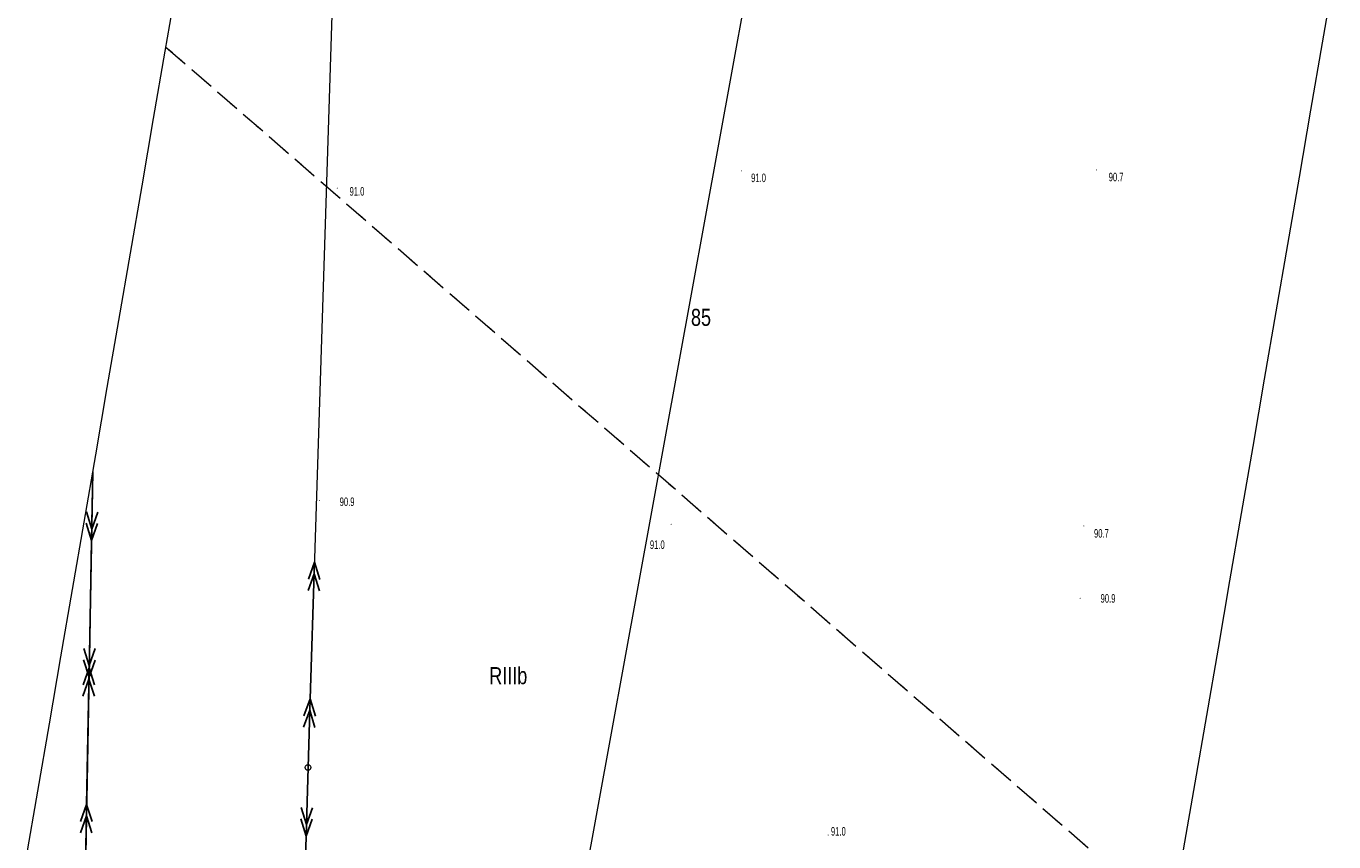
# Model space of a CAD drawing. Header units: metres. Extents: x 6524698 to 6533081, y 5883213 to 5896811.
# Tile 123 of 131: x 6526633 to 6526748, y 5895220 to 5895291. Entities that reach past the tile are written whole.
import ezdxf
from ezdxf.enums import TextEntityAlignment as Align

# ---------------------------------------------------------------- set-up
doc = ezdxf.new("R2010")
doc.units = ezdxf.units.M
for name, pattern in [('mapa zasadnicza$0$egkk-1000', [3, 2.25, -0.75]), ('mapa zasadnicza$0$egug-1000', [1.5, 0.75, -0.75]), ('mapa zasadnicza$0$suep_sn_1000', [0]), ('mapa zasadnicza$0$suep_wn_1000', [0])]:
    doc.linetypes.add(name, pattern=pattern)
for name, color, linetype in [('mapa zasadnicza$0$209-oznaczenie konturu klasyfikacyjnego', 7, 'Continuous'), ('mapa zasadnicza$0$211-numer działki ewidencyjnej', 7, 'Continuous'), ('mapa zasadnicza$0$217-kontur klasyfikacyjny', 7, 'Continuous'), ('mapa zasadnicza$0$218-kontur użytku gruntowego', 7, 'Continuous'), ('mapa zasadnicza$0$pikieta naturalna', 7, 'Continuous'), ('mapa zasadnicza$0$pikieta naturalna-Atr2', 7, 'Continuous'), ('mapa zasadnicza$0$przewód elektroenergetyczny wysokiego napięcia', 7, 'Continuous'), ('mapa zasadnicza$0$przewód elektroenergetyczny średniego napięcia', 7, 'Continuous'), ('mapa zasadnicza$0$Ramki i opis wydruku', 7, 'Continuous'), ('mapa zasadnicza$0$słup przewodów napowietrznych', 7, 'Continuous')]:
    doc.layers.add(name, color=color, linetype=linetype)
doc.styles.add('mapa zasadnicza$0$STANDARD', font='Working1250', dxfattribs={"width": 0.75})

# ---------------------------------------------------------------- blocks, each defined once
blk = doc.blocks.new('mapa zasadnicza$0$US15')
at = {"color": 0, "linetype": 'Continuous', "lineweight": 13}
blk.add_circle((0, 0), 0.25, dxfattribs=at)
blk = doc.blocks.new('mapa zasadnicza$0$PW01')
at = {"linetype": 'Continuous', "lineweight": 13}
h = blk.add_hatch(color=0, dxfattribs=at)
edge = h.paths.add_edge_path()
edge.add_arc((0, 0), 0.045, 0, 360)
blk = doc.blocks.new('mapa zasadnicza$0$SUEP2')
at = {"color": 0, "linetype": 'Continuous'}
for p, q in [((0, 0), (6.027, 0)), ((5.027, 0), (3.527, 0.5)), ((5.027, 0), (3.527, -0.5)), ((6.027, 0), (4.527, 0.5)), ((6.027, 0), (4.527, -0.5)), ((6.027, 0), (18.027, 0)), ((17.027, 0), (15.527, 0.5)), ((17.027, 0), (15.527, -0.5)), ((18.027, 0), (16.527, 0.5)), ((18.027, 0), (16.527, -0.5))]:
    blk.add_line(p, q, dxfattribs=at)

msp = doc.modelspace()

# ---------------------------------------------------------------- linework, layer by layer
at = {"layer": 'mapa zasadnicza$0$217-kontur klasyfikacyjny', "color": 92, "linetype": 'mapa zasadnicza$0$egkk-1000', "lineweight": 18, "flags": 128}
msp.add_lwpolyline([(6526645.645, 5895289.505), (6526729.78, 5895216.44)], dxfattribs=at)
at = {"layer": 'mapa zasadnicza$0$218-kontur użytku gruntowego', "color": 3, "linetype": 'mapa zasadnicza$0$egug-1000', "lineweight": 18, "flags": 128}
msp.add_lwpolyline([(6526645.645, 5895289.505), (6526729.78, 5895216.44)], dxfattribs=at)
at = {"layer": 'mapa zasadnicza$0$przewód elektroenergetyczny wysokiego napięcia', "color": 1, "linetype": 'mapa zasadnicza$0$suep_wn_1000', "lineweight": 18, "flags": 128}
msp.add_lwpolyline([(6526701.25, 5895319.87), (6526658.75, 5895086.57)], dxfattribs=at)
at = {"layer": 'mapa zasadnicza$0$przewód elektroenergetyczny średniego napięcia', "color": 1, "linetype": 'mapa zasadnicza$0$suep_sn_1000', "lineweight": 18, "flags": 128}
for points in [[(6526658.12, 5895226.23), (6526661.25, 5895323.53)], [(6526638.57, 5895216.96), (6526639.224, 5895252.196)], [(6526639.224, 5895252.196), (6526638.57, 5895216.96)], [(6526655.36, 5895127.51), (6526658.12, 5895226.23)]]:
    msp.add_lwpolyline(points, dxfattribs=at)
at = {"layer": 'mapa zasadnicza$0$Ramki i opis wydruku', "color": 7, "linetype": 'Continuous', "lineweight": 13, "flags": 128}
for points in [[(6526748.2, 5895295.79), (6526747.18, 5895289.88), (6526746.16, 5895283.97), (6526745.15, 5895278.06), (6526744.13, 5895272.16), (6526743.11, 5895266.25), (6526742.09, 5895260.34), (6526741.08, 5895254.43), (6526740.06, 5895248.52), (6526739.04, 5895242.62), (6526738.03, 5895236.71), (6526737.01, 5895230.8), (6526735.99, 5895224.89), (6526734.97, 5895218.98)], [(6526633.37, 5895218.23), (6526634.39, 5895224.14), (6526635.41, 5895230.05), (6526636.42, 5895235.95), (6526637.44, 5895241.86), (6526638.46, 5895247.77), (6526639.48, 5895253.68), (6526640.49, 5895259.59), (6526641.51, 5895265.49), (6526642.53, 5895271.4), (6526643.55, 5895277.31), (6526644.56, 5895283.22), (6526645.58, 5895289.13), (6526646.6, 5895295.03)]]:
    msp.add_lwpolyline(points, dxfattribs=at)

# ---------------------------------------------------------------- block references
at = {"layer": 'mapa zasadnicza$0$pikieta naturalna', "color": 7, "linetype": 'Continuous', "lineweight": 13, "rotation": 179.999}
for p in [(6526696.2, 5895278.62), (6526727.36, 5895278.71), (6526660.69, 5895277.1), (6526659.12, 5895249.66), (6526690.01, 5895247.59), (6526726.25, 5895247.44), (6526725.92, 5895241.09)]:
    msp.add_blockref('mapa zasadnicza$0$PW01', p, dxfattribs=at)
at = {"layer": 'mapa zasadnicza$0$pikieta naturalna', "color": 7, "linetype": 'Continuous', "lineweight": 13}
msp.add_blockref('mapa zasadnicza$0$PW01', (6526703.79, 5895220.29), dxfattribs=at)
at = {"layer": 'mapa zasadnicza$0$przewód elektroenergetyczny średniego napięcia', "color": 1, "linetype": 'Continuous', "lineweight": 18}
for p, rotation in [((6526639.224, 5895252.196), 268.937), ((6526658.12, 5895226.23), 88.15799999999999), ((6526638.57, 5895216.96), 88.93700000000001), ((6526658.12, 5895226.23), 268.399)]:
    msp.add_blockref('mapa zasadnicza$0$SUEP2', p, dxfattribs=dict(at, rotation=rotation))
at = {"layer": 'mapa zasadnicza$0$słup przewodów napowietrznych', "color": 7, "linetype": 'Continuous', "lineweight": 18}
msp.add_blockref('mapa zasadnicza$0$US15', (6526658.12, 5895226.23), dxfattribs=at)

# ---------------------------------------------------------------- texts
at = {"layer": 'mapa zasadnicza$0$209-oznaczenie konturu klasyfikacyjnego', "color": 3, "linetype": 'Continuous', "lineweight": 18, "style": 'mapa zasadnicza$0$STANDARD', "width": 0.79}
msp.add_text('RIIIb', height=1.5, dxfattribs=at).set_placement((6526674.03, 5895233.54))
at = {"layer": 'mapa zasadnicza$0$211-numer działki ewidencyjnej', "color": 7, "linetype": 'Continuous', "lineweight": 18, "style": 'mapa zasadnicza$0$STANDARD', "width": 0.79}
msp.add_text('85', height=1.5, dxfattribs=at).set_placement((6526693.51, 5895265.01), align=Align.RIGHT)
at = {"layer": 'mapa zasadnicza$0$pikieta naturalna-Atr2', "color": 7, "style": 'mapa zasadnicza$0$STANDARD', "width": 0.667}
for s, p in [('91.0', (6526697.03, 5895277.64)), ('90.7', (6526728.43, 5895277.71)), ('91.0', (6526661.77, 5895276.45)), ('90.9', (6526660.9, 5895249.19)), ('90.7', (6526727.14, 5895246.41)), ('91.0', (6526688.14, 5895245.42)), ('90.9', (6526727.72, 5895240.7)), ('91.0', (6526704.04, 5895220.24))]:
    msp.add_text(s, height=0.75, dxfattribs=at).set_placement(p)

doc.saveas('drawing.dxf')
